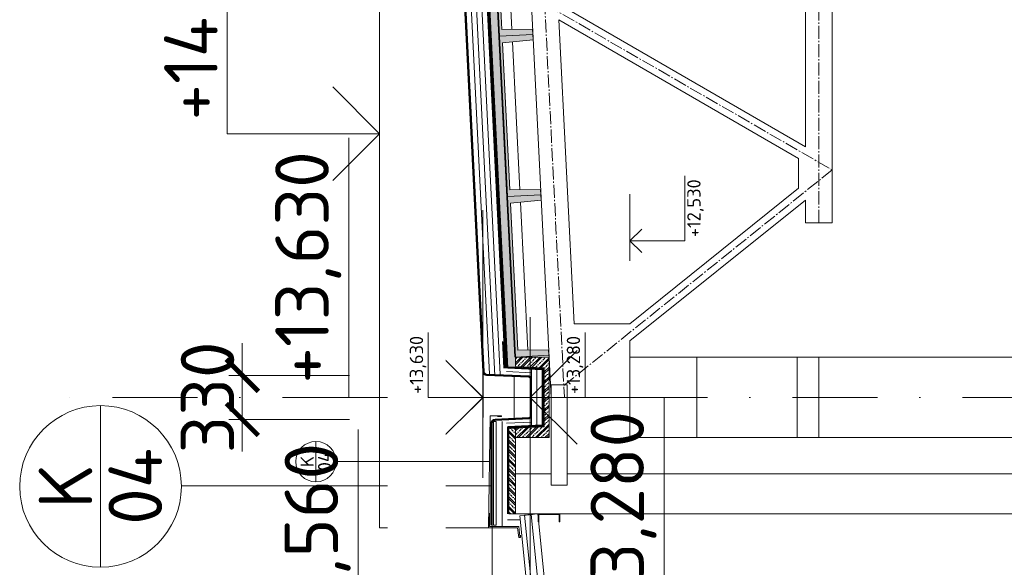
# Model space of a CAD drawing. Header units: millimetres. Extents: x -29085 to 3627694, y -159961 to 2281735.
# Tile 125 of 229: x 115805 to 123160, y 270314 to 274406. Entities that reach past the tile are written whole.
import ezdxf
from ezdxf import colors
from ezdxf.entities.mleader import LeaderData, LeaderLine
from ezdxf.enums import TextEntityAlignment as Align
from ezdxf.math import Vec2, Vec3

# ---------------------------------------------------------------- set-up
doc = ezdxf.new("R2010")
doc.units = ezdxf.units.MM
for name, pattern in [('AM_DIN_G_W050', [13.75, 9.75, -1.5, 1, -1.5]), ('CARKOVANA', [5, 3, -2]), ('CENTERX2', [101.6, 63.5, -12.7, 12.7, -12.7]), ('DASHDOT', [25.4, 12.7, -6.35, 0, -6.35])]:
    doc.linetypes.add(name, pattern=pattern)
for name, color, linetype, lineweight in [('A99_N_kce-pohl', 1, 'Continuous', 9), ('A99_N_kce-rez-sil', 6, 'Continuous', 18), ('A99_N_kce-rez-ten', 4, 'Continuous', 9), ('A99_N_koty-200', 5, 'Continuous', 5), ('A99_N_koty-200-vysk', 6, 'Continuous', 9), ('A99_N_koty-50-vysk', 160, 'Continuous', 9), ('A99_N_sraf', 252, 'Continuous', 0), ('A99_N_txt-popis-50', 240, 'Continuous', 9), ('A99_N_znaceni 200', 5, 'Continuous', 5), ('A99_N_znaceni 50', 5, 'Continuous', 5), ('A99_S_kce-pohl', 7, 'Continuous', 5), ('A99_S_kce-rez-sil', 7, 'Continuous', 15), ('A99_S_kce-rez-ten', 7, 'Continuous', 9), ('A99_S_osy', 1, 'CENTERX2', 5), ('A99_S_sraf', 252, 'Continuous', 9)]:
    doc.layers.add(name, color=color, linetype=linetype, lineweight=lineweight)
doc.styles.add('A99_kota', font='isocpeur.ttf', dxfattribs={"height": 2})
doc.styles.add('A99_popis', font='isocpeur.ttf')
doc.linetypes.add('IZOLACE', pattern='A,0.00254,-2.54,[134,ltypeshp.shx,S=2.54,R=0,X=-2.54,Y=0],-5.08,[134,ltypeshp.shx,S=2.54,R=180,X=2.54,Y=0],-2.54', length=10.16254)
doc.dimstyles.new('A99_kota_200 new', dxfattribs={"dimscale": 200, "dimtxt": 2, "dimasz": 1.2, "dimexe": 0.5, "dimexo": 1.5, "dimgap": 0.3, "dimtad": 1, "dimdec": 0, "dimzin": 3, "dimdsep": 46, "dimtxsty": 'A99_kota', "dimblk": 'ARCHTICK', "dimcen": 2.5, "dimazin": 2, "dimtfac": 0.75, "dimtdec": 0, "dimtmove": 2, "dimatfit": 0, "dimfxl": 4, "dimfxlon": 1, "dimtolj": 1, "dimtzin": 0, "dimlwd": 5, "dimlwe": 5, "dimarcsym": 0})

# ---------------------------------------------------------------- blocks, each defined once
blk = doc.blocks.new('*U45')
at = {"color": 0, "linetype": 'ByBlock', "lineweight": -2}
blk.add_line((-3, 0), (7, 0), dxfattribs=at)
for points in [[(-1.75, -1.75), (0, 0), (1.75, -1.75)], [(0, 0), (0, -8.2), (0, -8.2), (9.7, -8.2)]]:
    blk.add_lwpolyline(points, dxfattribs=at)
at = {"color": 0, "linetype": 'ByBlock', "lineweight": -2, "style": 'A99_kota'}
blk.add_attdef('POPIS_001', (9.2, -6.9), '', height=2, dxfattribs=at)
blk.add_attdef('VYSKA', text='', height=2, dxfattribs=at).set_placement((9.2, -8.95), align=Align.TOP_RIGHT)
blk = doc.blocks.new('*U47')
at = {"color": 0, "linetype": 'ByBlock', "lineweight": -2}
blk.add_line((-3, 0), (7, 0), dxfattribs=at)
for points in [[(0, 0), (0, 5.7), (0, 5.7), (9.7, 5.7)], [(-1.75, 1.75), (0, 0), (1.75, 1.75)]]:
    blk.add_lwpolyline(points, dxfattribs=at)
at = {"color": 0, "linetype": 'ByBlock', "lineweight": -2, "style": 'A99_kota'}
blk.add_attdef('VYSKA', text='', height=2, dxfattribs=at).set_placement((9.2, 8.45), align=Align.TOP_RIGHT)
blk.add_attdef('POPIS_001', (9.2, 3.2), '', height=2, dxfattribs=at)
blk = doc.blocks.new('*U31')
at = {"color": 0, "linetype": 'ByBlock', "lineweight": -2}
blk.add_line((-3, 0), (7, 0), dxfattribs=at)
for points in [[(0, 0), (0, 5), (0, 5), (9.7, 5)], [(-1.75, 1.75), (0, 0), (1.75, 1.75)]]:
    blk.add_lwpolyline(points, dxfattribs=at)
at = {"color": 0, "linetype": 'ByBlock', "lineweight": -2, "style": 'A99_kota'}
blk.add_attdef('VYSKA', text='', height=2, dxfattribs=at).set_placement((9.2, 7.75), align=Align.TOP_RIGHT)
blk.add_attdef('POPIS_001', (9.2, 2.5), '', height=2, dxfattribs=at)
blk = doc.blocks.new('*U52')
at = {"color": 0, "linetype": 'ByBlock', "lineweight": -2}
blk.add_line((-3, 0), (7, 0), dxfattribs=at)
for points in [[(0, 0), (0, 5), (0, 5), (9.7, 5)], [(-1.75, 1.75), (0, 0), (1.75, 1.75)]]:
    blk.add_lwpolyline(points, dxfattribs=at)
at = {"color": 0, "linetype": 'ByBlock', "lineweight": -2, "style": 'A99_kota'}
blk.add_attdef('VYSKA', text='', height=2, dxfattribs=at).set_placement((9.2, 7.75), align=Align.TOP_RIGHT)
blk.add_attdef('POPIS_001', (9.2, 2.5), '', height=2, dxfattribs=at)
blk = doc.blocks.new('*U28')
at = {"color": 0, "linetype": 'ByBlock'}
blk.add_line((-3.02, 0), (3.02, 0), dxfattribs=at)
blk.add_circle((0, 0), 3.02, dxfattribs=at)
at = {"color": 0, "linetype": 'ByBlock', "style": 'A99_popis'}
for tag, p in [('KATEGORIE', (0, 1.31)), ('PRVEK', (0, -1.298))]:
    blk.add_attdef(tag, text='', height=2, dxfattribs=at).set_placement(p, align=Align.MIDDLE_CENTER)
blk = doc.blocks.new('*U35')
at = {"color": 0, "linetype": 'ByBlock', "lineweight": -2}
blk.add_line((-3, 0), (7, 0), dxfattribs=at)
for points in [[(-1.75, -1.75), (0, 0), (1.75, -1.75)], [(0, 0), (0, -5), (0, -5), (9.7, -5)]]:
    blk.add_lwpolyline(points, dxfattribs=at)
at = {"color": 0, "linetype": 'ByBlock', "lineweight": -2, "style": 'A99_kota'}
blk.add_attdef('VYSKA', text='', height=2, dxfattribs=at).set_placement((9.2, -2.25), align=Align.TOP_RIGHT)
blk.add_attdef('POPIS_001', (9.2, -7.5), '', height=2, dxfattribs=at)
blk = doc.blocks.new('_ArchTick')
at = {"color": 0, "linetype": 'ByBlock', "const_width": 0.15}
blk.add_lwpolyline([(-0.5, -0.5), (0.5, 0.5)], dxfattribs=at)
blk = doc.blocks.new('*D201')
at = {"layer": 'A99_N_koty-200', "color": 0, "linetype": 'Continuous', "lineweight": 5, "ltscale": 10, "transparency": 16777216}
for p, q in [((117467.9, 271748.2), (117467.9, 271988.2)), ((118267.9, 271748.2), (117367.9, 271748.2)), ((117467.9, 271418.3), (117467.9, 271748.2)), ((118267.9, 271418.3), (117367.9, 271418.3)), ((117467.9, 271418.3), (117467.9, 271178.3))]:
    blk.add_line(p, q, dxfattribs=at)
at = {"layer": 'Defpoints', "color": 0, "linetype": 'Continuous', "ltscale": 10, "transparency": 16777216}
for p in [(117467.9, 271748.2), (119293.5, 271748.2), (119293.4, 271418.3)]:
    blk.add_point(p, dxfattribs=at)
at = {"layer": 'A99_N_koty-200', "color": 0, "linetype": 'Continuous', "lineweight": 5, "ltscale": 10, "transparency": 16777216, "xscale": 240, "yscale": 240, "zscale": 240}
for p, rotation in [((117467.9, 271748.2), 270), ((117467.9, 271418.3), 90)]:
    blk.add_blockref('_ArchTick', p, dxfattribs=dict(at, rotation=rotation))
at = {"layer": 'A99_N_koty-200', "color": 0, "linetype": 'Continuous', "lineweight": 0, "ltscale": 10, "transparency": 16777216, "insert": (117207.9, 271583.3), "char_height": 400, "attachment_point": 5, "rotation": 90, "style": 'A99_kota'}
blk.add_mtext('\\A1;330', dxfattribs=at)
blk = doc.blocks.new('*U37')
at = {"color": 0, "linetype": 'ByBlock', "lineweight": -2}
blk.add_line((-3, 0), (7, 0), dxfattribs=at)
for points in [[(0, 0), (0, 8.2), (0, 8.2), (9.7, 8.2)], [(-1.75, 1.75), (0, 0), (1.75, 1.75)]]:
    blk.add_lwpolyline(points, dxfattribs=at)
at = {"color": 0, "linetype": 'ByBlock', "lineweight": -2, "style": 'A99_kota'}
blk.add_attdef('VYSKA', text='', height=2, dxfattribs=at).set_placement((9.2, 10.95), align=Align.TOP_RIGHT)
blk.add_attdef('POPIS_001', (9.2, 5.7), '', height=2, dxfattribs=at)
blk = doc.blocks.new('*U49')
at = {"color": 0, "linetype": 'ByBlock', "lineweight": -2}
blk.add_line((-3, 0), (7, 0), dxfattribs=at)
for points in [[(-1.75, -1.75), (0, 0), (1.75, -1.75)], [(0, 0), (0, -8.2), (0, -8.2), (9.7, -8.2)]]:
    blk.add_lwpolyline(points, dxfattribs=at)
at = {"color": 0, "linetype": 'ByBlock', "lineweight": -2, "style": 'A99_kota'}
blk.add_attdef('VYSKA', text='', height=2, dxfattribs=at).set_placement((9.2, -5.45), align=Align.TOP_RIGHT)
blk.add_attdef('POPIS_001', (9.2, -10.7), '', height=2, dxfattribs=at)

msp = doc.modelspace()

# ---------------------------------------------------------------- hatches: boundary and pattern name
at = {"layer": 'A99_N_sraf', "lineweight": 0, "transparency": 33554687}
h = msp.add_hatch(dxfattribs=at)
h.set_pattern_fill('ZELEZOBETON', color=256, scale=10, angle=90)
h.set_pattern_definition([(135, (-86071.05, 244283.25), (-35.355339, -35.355339), []), (135, (-86071.05, 244297.394), (-35.355339, -35.355339), []), (135, (-86071.05, 244325.68), (-49.497475, -21.213203), [20, -10, 0, -10])])
h.paths.add_polyline_path([(119509, 271353.3), (119459, 271353.3), (119459, 270713.3), (119509, 270713.3)])
at = {"layer": 'A99_S_sraf', "lineweight": 0, "transparency": 33554687}
h = msp.add_hatch(dxfattribs=at)
h.set_pattern_fill('ZELEZOBETON', color=256, scale=10)
h.set_pattern_definition([(45, (-86071.05, 244283.25), (-35.355339, 35.355339), []), (45, (-86056.91, 244283.25), (-35.355339, 35.355339), []), (45, (-86028.623, 244283.25), (-21.213203, 49.497475), [20, -10, 0, -10])])
h.paths.add_polyline_path([(119508.5, 271885.4), (119569.5, 271888.4), (119707, 271895.3), (119758.2, 271897.9), (119756.2, 271937.8), (119526, 271936.3), (119471.1, 273035), (119700.3, 273056.4), (119696.3, 273136.3), (119466.1, 273134.8), (119411.3, 274233.5), (119640.4, 274254.9), (119636.4, 274334.8), (119406.3, 274333.3), (119351.4, 275432), (119580.4, 275453.4), (119576.4, 275533.3), (119346.4, 275531.8), (119291.5, 276630.5), (119520.7, 276651.9), (119516.5, 276731.8), (119286.5, 276730.3), (119231.6, 277829), (119460.6, 277850.4), (119458.6, 277890.4), (118649.9, 277850), (118654.3, 277760.1), (119219.1, 277678.2)])
at = {"layer": 'A99_S_sraf', "linetype": 'Continuous', "lineweight": 0, "ltscale": 2, "transparency": 33554562}
h = msp.add_hatch(dxfattribs=at)
h.set_pattern_fill('BETON-LEHKY', color=256, scale=10)
h.set_pattern_definition([(137.86, (119497.84, 271899.01), (-26.83778, -29.6603), []), (92.86, (119482.357, 271943.362), (-29.6603, 26.83778), [5, -51.56854]), (137.86, (119482.108, 271948.356), (-26.83778, -29.6603), [5, -35]), (182.86, (119478.4, 271951.71), (-26.83778, -29.6603), [5, -51.56854]), (227.86, (119473.406, 271951.46), (29.6603, -26.83778), [5, -35]), (92.86, (119470.3, 271942.76), (-29.6603, 26.83778), [5, -51.56854]), (137.86, (119474.01, 271939.405), (-26.83778, -29.6603), [5, -35]), (182.86, (119479.002, 271939.655), (-26.83778, -29.6603), [5, -51.56854]), (227.86, (119482.357, 271943.362), (29.6603, -26.83778), [5, -35]), (137.86, (119465.08, 271955.62), (-26.83778, -29.6603), [10, -30])])
h.paths.add_polyline_path([(119452.6, 271802.5), (119159.7, 277665.2), (119214.6, 277667.9), (119507.5, 271805.2)])
at = {"layer": 'A99_S_sraf', "lineweight": 0, "transparency": 33554687}
h = msp.add_hatch(dxfattribs=at)
h.set_pattern_fill('ZELEZOBETON', color=256, scale=10)
h.set_pattern_definition([(45, (-169826.05, -299416.75), (-35.355339, 35.355339), []), (45, (-169811.91, -299416.75), (-35.355339, 35.355339), []), (45, (-169783.623, -299416.75), (-21.2132034, 49.4974747), [20, -10, 0, -10])])
h.paths.add_polyline_path([(119759, 271583.3), (119724, 271583.3), (119724, 271803.3), (119509, 271813.3), (119509, 271883.3), (119759, 271883.3)])
h.paths.add_polyline_path([(119759, 271283.3), (119509, 271283.3), (119509, 271353.3), (119724, 271363.3), (119724, 271583.3), (119759, 271583.3)])

# ---------------------------------------------------------------- linework, layer by layer
at = {"layer": 'A99_N_kce-pohl'}
for points in [[(118493.8, 270608.3), (118493.8, 277653.3)], [(119319, 270608.3), (118493.8, 270608.3)]]:
    msp.add_lwpolyline(points, dxfattribs=at)
at = {"layer": 'A99_N_kce-pohl', "linetype": 'Continuous', "ltscale": 2}
msp.add_lwpolyline([(119373.8, 273380.5), (119353.8, 273379.5), (119353, 273394.5)], dxfattribs=at)
at = {"layer": 'A99_N_kce-pohl', "lineweight": 5}
msp.add_lwpolyline([(119777.4, 268692.3), (119742.6, 268688.8), (119541.6, 270698.8), (119636.1, 270708.2)], dxfattribs=at)
at = {"layer": 'A99_N_kce-rez-sil', "color": 1, "linetype": 'Continuous', "lineweight": 5}
msp.add_lwpolyline([(119509, 271353.3), (119459, 271353.3), (119459, 270713.3), (119509, 270713.3)], close=True, dxfattribs=at)
at = {"layer": 'A99_N_kce-rez-sil'}
msp.add_lwpolyline([(119876.9, 268702.2), (119675.9, 270712.2), (119576.4, 270702.3), (119777.4, 268692.3), (119876.9, 268702.2)], dxfattribs=at)
at = {"layer": 'A99_N_kce-rez-ten', "linetype": 'CARKOVANA', "lineweight": 0, "ltscale": 15, "const_width": 5}
for points in [[(119621.5, 271583.3), (119621.5, 271723.5, 0.400665), (119609.5, 271736), (119292.3, 271750.7, -0.386254), (119266.1, 271776.8), (118980.9, 277487.4), (118881.3, 277618.6), (118662.3, 277650.3), (118481.5, 277730.9), (118481.5, 277840.8)], [(119626.5, 271583.3), (119626.5, 271723.5, 0.400665), (119609.8, 271741), (119292.6, 271755.7, -0.386254), (119271.1, 271777.1), (118985.8, 277489.2), (118884.1, 277623.2), (118663.7, 277655.2), (118486.5, 277734.1), (118486.5, 277840.8)], [(119621.5, 271583.3), (119621.5, 271443, -0.400665), (119609.5, 271430.5), (119357.4, 271418.8, 0.400665), (119326.5, 271386.3), (119326.5, 270628.3)], [(119626.5, 271583.3), (119626.5, 271443, -0.400665), (119609.8, 271425.5), (119357.7, 271413.8, 0.400665), (119331.5, 271386.3), (119331.5, 270628.3)]]:
    msp.add_lwpolyline(points, format="xyb", dxfattribs=at)
at = {"layer": 'A99_N_kce-rez-ten', "linetype": 'Continuous', "lineweight": 0, "ltscale": 0.5}
for points in [[(119619, 271583.3), (119619, 271723.5, 0.400665), (119609.4, 271733.5), (119292.2, 271748.3, -0.386254), (119263.6, 271776.7), (118978.4, 277486.5), (118879.9, 277616.2), (118661.6, 277647.9), (118479, 277729.3), (118479, 277840.8)], [(119624, 271583.3), (119624, 271723.5, 0.400665), (119609.6, 271738.5), (119292.4, 271753.2, -0.386254), (119268.6, 271777), (118983.3, 277488.3), (118882.7, 277620.9), (118663, 277652.8), (118484, 277732.5), (118484, 277840.8)], [(119629, 271583.3), (119629, 271723.5, 0.400665), (119609.9, 271743.5), (119292.7, 271758.2, -0.386254), (119273.6, 271777.2), (118988.2, 277490.1), (118885.4, 277625.5), (118664.4, 277657.6), (118489, 277735.8), (118489, 277840.8)], [(119619, 271583.3), (119619, 271443, -0.400665), (119609.4, 271433), (119357.3, 271421.3, 0.400665), (119324, 271386.3), (119324, 270628.3)], [(119624, 271583.3), (119624, 271443, -0.400665), (119609.6, 271428), (119357.6, 271416.3, 0.400665), (119329, 271386.3), (119329, 270628.3)], [(119629, 271583.3), (119629, 271443, -0.400665), (119609.9, 271423), (119357.8, 271411.3, 0.400665), (119334, 271386.3), (119334, 270628.3)]]:
    msp.add_lwpolyline(points, format="xyb", dxfattribs=at)
at = {"layer": 'A99_N_kce-rez-ten', "lineweight": 0}
msp.add_lwpolyline([(119355.3, 271745.3), (119062.9, 277599.8)], dxfattribs=at)
at = {"layer": 'A99_N_kce-rez-ten', "linetype": 'CARKOVANA', "lineweight": 0, "ltscale": 15, "const_width": 10}
for points in [[(119417.6, 272001), (119417.6, 272001), (119427.6, 271802)], [(119442, 271806.4), (119714, 271793.7), (119714, 271583.2)], [(119449, 271360.5), (119714, 271372.8), (119714, 271583.3)], [(119454, 271362), (119454, 270713.3)]]:
    msp.add_lwpolyline(points, dxfattribs=at)
at = {"layer": 'A99_N_kce-rez-ten', "linetype": 'Continuous', "lineweight": 0}
for points in [[(119412.7, 272000.7), (119422.6, 271802.3)], [(119451.7, 271800.9), (119709, 271788.9), (119709, 271583.2)], [(119499, 271738.6), (119499, 271427.9)], [(119451.7, 271365.6), (119709, 271377.6), (119709, 271583.3)], [(119452.2, 271355.6), (119719, 271368), (119719, 271583.3)], [(119449, 270713.3), (119449, 271363.3)], [(119647.9, 271364.7), (119719, 271368), (119449.2, 271355.5)]]:
    msp.add_lwpolyline(points, dxfattribs=at)
at = {"layer": 'A99_N_kce-rez-ten', "linetype": 'Continuous', "lineweight": 0, "ltscale": 0.5}
msp.add_lwpolyline([(119629, 271793.3), (119629, 271373.3)], dxfattribs=at)
at = {"layer": 'A99_N_sraf', "color": 1, "linetype": 'IZOLACE', "ltscale": 4}
for points in [[(119314.7, 271757.2), (119022.5, 277605.6)], [(119395, 271753.5), (119103.2, 277593.9)]]:
    msp.add_lwpolyline(points, dxfattribs=at)
at = {"layer": 'A99_N_sraf', "color": 1, "linetype": 'IZOLACE', "ltscale": 2}
for points in [[(119440.6, 271776.4), (119629, 271767.6)], [(119440.6, 271390.1), (119629, 271398.9)]]:
    msp.add_lwpolyline(points, dxfattribs=at)
at = {"layer": 'A99_N_sraf', "color": 1, "linetype": 'IZOLACE', "ltscale": 3.8}
msp.add_lwpolyline([(119669, 271378.3), (119669, 271790.8)], dxfattribs=at)
at = {"layer": 'A99_N_sraf', "color": 1, "linetype": 'IZOLACE', "lineweight": 0, "ltscale": 4}
for points in [[(119409, 270623.3), (119409, 271403.3)], [(119539, 270668.3), (119449, 270668.3)]]:
    msp.add_lwpolyline(points, dxfattribs=at)
at = {"layer": 'A99_N_sraf', "color": 1, "linetype": 'IZOLACE', "lineweight": 0, "ltscale": 3}
msp.add_lwpolyline([(119827.2, 268697.3), (119626.2, 270707.2)], dxfattribs=at)
at = {"layer": 'A99_N_znaceni 200', "lineweight": 5}
msp.add_lwpolyline([(117012.9, 270923.3), (119319, 270923.3)], dxfattribs=at)
at = {"layer": 'A99_S_kce-pohl', "lineweight": 5}
for p, q in [((121674, 273058.4), (121674, 272888.6)), ((121674, 272888.6), (121874, 272888.6))]:
    msp.add_line(p, q, dxfattribs=at)
at = {"layer": 'A99_S_kce-pohl'}
for p, q in [((125114, 271883.3), (120864, 271883.3)), ((120864, 271283.3), (125114, 271283.3))]:
    msp.add_line(p, q, dxfattribs=at)
at = {"layer": 'A99_S_kce-pohl', "lineweight": 5}
for points in [[(119324, 280583.3), (119774, 271583.3)], [(121874, 280583.3), (121874, 272888.6)], [(121674, 275889.8), (121674, 273456.6)], [(119878.7, 274493.8), (121674, 273456.6)], [(119833.1, 274404.6), (119946.7, 272133.3)], [(119833.1, 274404.6), (121624, 273370)], [(121624, 273370), (121624, 273146.5)], [(121624, 273146.5), (120363.1, 272133.3)], [(121674, 273058.4), (120364, 272005.6)], [(120363.1, 272133.3), (119946.7, 272133.3)], [(120364, 271583.3), (120364, 272005.6)], [(120364, 271583.3), (119774, 271583.3)]]:
    msp.add_lwpolyline(points, dxfattribs=at)
at = {"layer": 'A99_S_kce-pohl', "color": 253, "linetype": 'AM_DIN_G_W050', "lineweight": 0, "ltscale": 10}
for points in [[(119423.8, 280588.2), (119873.8, 271588.2)], [(121774, 272888.6), (121774, 272888.6), (121774, 280583.3)], [(119474, 277583.3), (121874, 276083.3), (119624, 274583.3), (121874, 273283.3)], [(121874, 273283.3), (119869.6, 271672.5)]]:
    msp.add_lwpolyline(points, dxfattribs=at)
at = {"layer": 'A99_S_kce-pohl', "lineweight": 5}
msp.add_lwpolyline([(119774, 271678.3), (119894, 271678.3), (119894, 270928.3), (119774, 270928.3)], close=True, dxfattribs=at)
at = {"layer": 'A99_S_kce-rez-sil', "color": 7, "linetype": 'Continuous', "lineweight": 13}
for p, q in [((119509, 271013.3), (119774, 271013.3)), ((119894, 271013.3), (132894, 271013.3)), ((119459, 270713.3), (132894, 270713.3))]:
    msp.add_line(p, q, dxfattribs=at)
at = {"layer": 'A99_S_kce-rez-sil', "lineweight": 13}
for points in [[(119638.5, 274294.9), (119636.5, 274334.8), (119406.3, 274333.3), (119351.4, 275432), (119580.6, 275453.4), (119578.6, 275493.4), (119578.6, 275493.4)], [(119638.5, 274294.9), (119640.5, 274254.9), (119411.3, 274233.5), (119466.1, 273134.8), (119696.3, 273136.3), (119698.3, 273096.4), (119698.3, 273096.4)], [(119759, 271283.3), (119759, 271883.3), (119758.2, 271897.9), (119756.2, 271937.8), (119526, 271936.3), (119471.1, 273035), (119700.3, 273056.4), (119698.3, 273096.4), (119698.3, 273096.4)], [(119759, 271283.3), (119509, 271283.3), (119509, 271013.3)]]:
    msp.add_lwpolyline(points, dxfattribs=at)
at = {"layer": 'A99_S_kce-rez-sil', "lineweight": 20}
for points in [[(120864, 271883.3), (120864, 271283.3), (120364, 271283.3), (120364, 271883.3)], [(121614, 271883.3), (121614, 271283.3), (121774, 271283.3), (121774, 271883.3)]]:
    msp.add_lwpolyline(points, close=True, dxfattribs=at)
at = {"layer": 'A99_S_kce-rez-sil', "color": 1, "linetype": 'Continuous', "lineweight": 5}
for points in [[(119545.7, 270554.2), (119547.3, 270537.7), (119534, 270536.6), (119524, 270608.3), (119306.5, 270608.3), (119319, 271445.8), (119404, 271445.8), (119404, 271440.8), (119374, 271440.8)], [(119541.5, 270543.3), (119534, 270618.3), (119314, 270618.3), (119314, 270718.3)]]:
    msp.add_lwpolyline(points, dxfattribs=at)
msp.add_lwpolyline([(119364, 270628.3), (119344, 270628.3), (119344, 271403.3), (119364, 271403.3)], close=True, dxfattribs=at)
at = {"layer": 'A99_S_kce-rez-sil', "linetype": 'Continuous', "lineweight": 5}
msp.add_lwpolyline([(119839, 270713.3), (119459, 270713.3), (119459, 271353.3)], dxfattribs=at)
at = {"layer": 'A99_S_kce-rez-sil', "linetype": 'Continuous', "lineweight": 13}
msp.add_lwpolyline([(119679, 270653.3), (119679, 270713.3), (119839, 270713.3), (119839, 270653.3), (119834, 270653.3), (119834, 270708.3), (119684, 270708.3), (119684, 270653.3), (119679, 270653.3)], dxfattribs=at)
at = {"layer": 'A99_S_kce-rez-ten', "linetype": 'CARKOVANA', "lineweight": 0, "ltscale": 15}
for points, const_width in [([(119442.6, 271802), (119149.1, 277678.2), (118659, 277749.4)], 20), ([(119506, 271885.3), (119216.6, 277678)], 5)]:
    msp.add_lwpolyline(points, dxfattribs=dict(at, const_width=const_width))
at = {"layer": 'A99_S_kce-rez-ten', "lineweight": 0}
for points in [[(119508.5, 271885.4), (119219.1, 277678.2), (118652.9, 277760.3)], [(119452.6, 271802.5), (119158.6, 277686.9), (118659, 277759.4)], [(119432.6, 271801.5), (119139.5, 277669.5), (118659, 277739.2)], [(119503.5, 271885.1), (119214.3, 277673.8)], [(119509, 271283.3), (119509, 271353.3), (119509, 271353.3), (119724, 271363.3), (119724, 271583.3)]]:
    msp.add_lwpolyline(points, dxfattribs=at)
for points in [[(119638.5, 274294.9), (119388.8, 274282.4), (119328.9, 275480.9), (119578.6, 275493.4), (119580.6, 275453.4), (119351.4, 275432), (119406.3, 274333.3), (119636.5, 274334.8)], [(119698.3, 273096.4), (119448.7, 273083.9), (119388.8, 274282.4), (119638.5, 274294.9), (119640.5, 274254.9), (119411.3, 274233.5), (119466.1, 273134.8), (119696.3, 273136.3)], [(119758.2, 271897.9), (119508.5, 271885.4), (119448.7, 273083.9), (119698.3, 273096.4), (119700.3, 273056.4), (119471.1, 273035), (119526, 271936.3), (119756.2, 271937.8)], [(119509, 271283.3), (119759, 271283.3), (119759, 271883.3), (119509, 271883.3), (119509, 271813.3), (119724, 271803.3), (119724, 271363.3), (119509, 271353.3)]]:
    msp.add_lwpolyline(points, close=True, dxfattribs=at)
at = {"layer": 'A99_S_kce-rez-ten', "lineweight": 5}
for points in [[(119481.3, 274333.8), (119426.1, 275439)], [(119541.2, 273135.3), (119486, 274240.5)], [(119601.1, 271936.8), (119545.9, 273041.9)]]:
    msp.add_lwpolyline(points, dxfattribs=at)
at = {"layer": 'A99_S_osy', "linetype": 'DASHDOT', "lineweight": 5, "ltscale": 50}
msp.add_lwpolyline([(136183.8, 271583.3), (116163.8, 271583.3)], dxfattribs=at)

# ---------------------------------------------------------------- block references
at = {"layer": 'A99_N_koty-200-vysk', "lineweight": 5}
ref = msp.add_blockref('*U47', (118493.8, 273553.3), dxfattribs=dict(at, xscale=200, yscale=200, zscale=200, rotation=90.00000000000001))
ref.add_attrib('VYSKA', '+14.400', dxfattribs={"layer": '0', "color": 0, "linetype": 'ByBlock', "lineweight": -2, "height": 400, "rotation": 90, "style": 'A99_kota'}).set_placement((116883.8, 275393.3), align=Align.TOP_RIGHT)
at = {"layer": 'A99_N_koty-200-vysk', "lineweight": 5, "xscale": 200, "yscale": 200, "zscale": 200, "rotation": 90.00000000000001}
for name, p, values in [('*U31', (119264, 271583.3), {'VYSKA': '+13,630'}), ('*U52', (119334, 269403.3), {'VYSKA': '+13,560'})]:
    msp.add_blockref(name, p, dxfattribs=at).add_auto_attribs(values)
at = {"layer": 'A99_N_koty-200-vysk', "lineweight": 5}
ref = msp.add_blockref('*U35', (119619, 271583.3), dxfattribs=dict(at, xscale=-200, yscale=200, zscale=200, rotation=90))
ref.add_attrib('VYSKA', '+13,280', dxfattribs={"layer": '0', "color": 0, "linetype": 'ByBlock', "lineweight": -2, "height": 400, "rotation": 90, "style": 'A99_kota'}).set_placement((120069, 271483.3), align=Align.TOP_RIGHT)
at = {"layer": 'A99_N_koty-50-vysk', "lineweight": 5}
ref = msp.add_blockref('*U45', (120364, 272753.3), dxfattribs=dict(at, xscale=50, yscale=50, zscale=50, rotation=90.00000000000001))
ref.add_attrib('VYSKA', '+12,530', dxfattribs={"layer": '0', "color": 0, "linetype": 'ByBlock', "lineweight": -2, "height": 100, "rotation": 90, "style": 'A99_kota'}).set_placement((120791.5, 273213.3), align=Align.TOP_RIGHT)
at = {"layer": 'A99_N_znaceni 200', "xscale": 200, "yscale": 200, "zscale": 200, "rotation": 90.00000000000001}
msp.add_blockref('*U28', (116409, 270918.3), dxfattribs=at).add_auto_attribs({'KATEGORIE': 'K', 'PRVEK': '04'})
at = {"layer": 'A99_N_znaceni 50', "xscale": 50, "yscale": 50, "zscale": 50, "rotation": 90.00000000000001}
msp.add_blockref('*U28', (118018, 271103.3), dxfattribs=at).add_auto_attribs({'KATEGORIE': 'K', 'PRVEK': '04'})

# ---------------------------------------------------------------- dimensions: what is measured, and where the dimension line sits
at = {"layer": 'A99_N_koty-200', "linetype": 'Continuous', "lineweight": 0, "ltscale": 10}
dim = msp.add_linear_dim(base=(117467.9, 271748.2), p1=(119293.4, 271418.3), p2=(119293.5, 271748.2), angle=90, dimstyle='A99_kota_200 new', override={"dimscale": 0, "dimtix": 1, "dimtofl": 1, "dimtmove": 2, "dimatfit": 0}, dxfattribs=at)
dim.commit()
dim.dimension.update_dxf_attribs({"geometry": '*D201', "text_midpoint": (117207.9, 271583.3)})

# ---------------------------------------------------------------- next in the draw order: leaders
at = {"layer": 'A99_N_txt-popis-50', "lineweight": 9}
ml = msp.add_multileader_mtext('Standard', dxfattribs=at)
ml.set_content('\\A1;{\\C256;odvodňovací systém \\Pbude součásti \\Pdodávky opláštění}', color=1, style='A99_popis')
ml.set_leader_properties(color=256, linetype='ByLayer', lineweight=-1)
ml.build(insert=Vec2(0, 0))
ml.multileader.update_dxf_attribs({"dogleg_length": 1, "arrow_head_size": 75, "scale": 50})
ctx = ml.context
ctx.base_point, ctx.scale, ctx.char_height, ctx.arrow_head_size, ctx.landing_gap_size, ctx.plane_origin, ctx.plane_x_axis, ctx.plane_y_axis = Vec3(118618.1, 241672), 50, 100, 75, 62.5, Vec3(122104.1, 235760.8), Vec3(0, 1), Vec3(-1, 0)
notes = []
notes.append((ctx, [(1, (1, 1, 0), (118618.1, 243153.3), (0, -1), 146.2, [(0, [(119864.3, 243153.3)], 0, [])])]))
ctx.mtext.insert, ctx.mtext.text_direction, ctx.mtext.rotation, ctx.mtext.width, ctx.mtext.defined_height, ctx.mtext.flow_direction = Vec3(118553.1, 241734.5), Vec3(0, 1), 1.570796, 1255, 15.9, 5
ctx.mtext.has_bg_fill, ctx.mtext.bg_color, ctx.mtext.bg_scale_factor, ctx.mtext.bg_transparency, ctx.mtext.use_window_bg_color = 1, -1073741824, 1, 0, 1
for ctx, leaders in notes:
    for number, flags, end, landing, length, lines in leaders:
        leader = LeaderData()
        leader.index, (leader.has_last_leader_line, leader.has_dogleg_vector, leader.attachment_direction) = number, flags
        leader.last_leader_point, leader.dogleg_vector, leader.dogleg_length = Vec3(end), Vec3(landing), length
        for number, points, colour, breaks in lines:
            line = LeaderLine()
            line.index, line.vertices, line.color, line.breaks = number, Vec3.list(points), colors.encode_raw_color(colour), breaks
            leader.lines.append(line)
        ctx.leaders.append(leader)

# ---------------------------------------------------------------- next in the draw order: linework, layer by layer
at = {"layer": 'A99_N_kce-rez-ten', "linetype": 'Continuous', "lineweight": 0}
msp.add_lwpolyline([(119452.2, 271810.9), (119719, 271798.5), (119719, 271583.2)], dxfattribs=at)
at = {"layer": 'A99_N_znaceni 50'}
msp.add_lwpolyline([(118169, 271103.3), (119313.8, 271103.3)], dxfattribs=at)

# ---------------------------------------------------------------- next in the draw order: block references
at = {"layer": 'A99_N_koty-50-vysk', "lineweight": 5, "xscale": 50, "yscale": 50, "zscale": 50, "rotation": 90.00000000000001}
for name, p, values in [('*U37', (119266.5, 271583.3), {'VYSKA': '+13,630'}), ('*U49', (119619, 271583.3), {'VYSKA': '+13,280'})]:
    msp.add_blockref(name, p, dxfattribs=at).add_auto_attribs(values)

doc.saveas('drawing.dxf')
